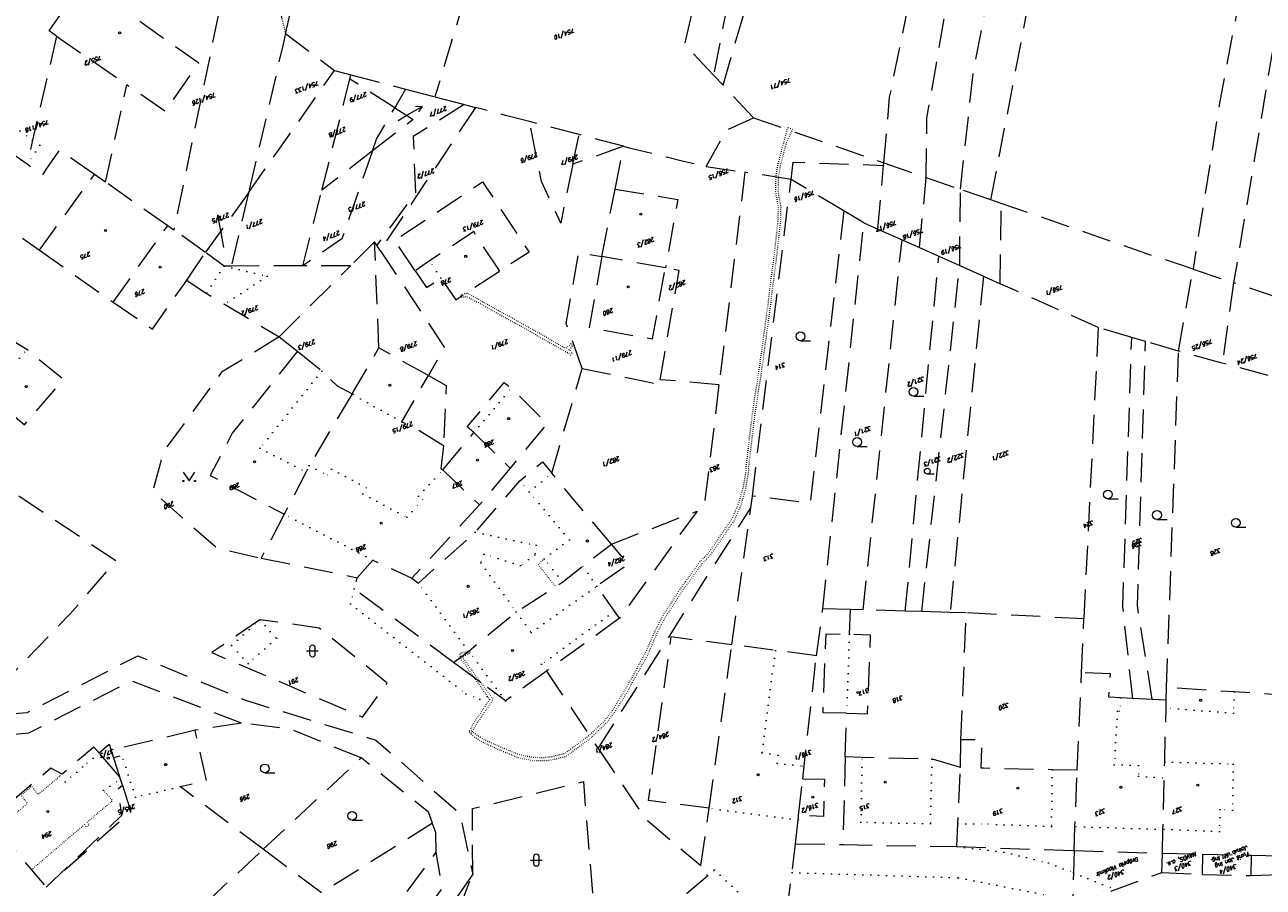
# Model space of a CAD drawing. Header units: metres. Extents: x -626722 to -621116, y -1178216 to -1174550.
# Tile 46 of 86: x -623900 to -623687, y -1176853 to -1176705. Entities that reach past the tile are written whole.
import ezdxf
from ezdxf.enums import TextEntityAlignment as Align

# ---------------------------------------------------------------- set-up
doc = ezdxf.new("R2010")
doc.units = ezdxf.units.M
doc.header["$MEASUREMENT"] = 0
doc.linetypes.add('DASHEDX2', pattern=[1.5, 1, -0.5])
doc.linetypes.add('DOT', pattern=[0.25, 0, -0.25])
for name, color, linetype, lineweight in [('8_kat_KN_Hranice parcel', 200, 'DASHEDX2', 25), ('8_kat_KN_Majitel', 194, 'DASHEDX2', 15), ('8_kat_KN_PČ popisy', 210, 'Continuous', 0), ('8_kat_KN_Slučkové čáry', 200, 'DOT', 25), ('8_kat_KN_Značky budov', 7, 'Continuous', 0), ('8_kat_KN_Značky kultur', 7, 'Continuous', 0), ('8_kat_KN_Čísla parcel', 200, 'Continuous', 25)]:
    doc.layers.add(name, color=color, linetype=linetype, lineweight=lineweight)
doc.layers.add('8_kat_KN_Věcná_břemena', color=206, linetype='DOT')
doc.styles.add('ITALIC', font='ITALIC.shx', dxfattribs={"height": 0.15})
doc.styles.add('Style-ITALICS', font='ITALICS.shx')

# ---------------------------------------------------------------- blocks, each defined once
blk = doc.blocks.new('4.02')
at = {"layer": '8_kat_KN_Značky budov', "color": 7, "linetype": 'Continuous', "lineweight": 13}
blk.add_circle((-0.01, 0), 0.175, dxfattribs=at)
blk = doc.blocks.new('1029_54')
at = {"layer": '8_kat_KN_PČ popisy', "color": 6, "linetype": 'Continuous', "lineweight": 0}
for p, q in [((0, 0), (2.6, 1.5)), ((2.6, 1.5), (1.48, 1.43)), ((2.6, 1.5), (1.98, 0.57))]:
    blk.add_line(p, q, dxfattribs=at)
blk = doc.blocks.new('1029_165')
at = {"layer": '8_kat_KN_PČ popisy', "color": 6, "linetype": 'Continuous', "lineweight": 0}
for p, q in [((-0.57, 2.95), (-0.87, 1.87)), ((0, 0), (-0.57, 2.95)), ((-0.57, 2.95), (0.11, 2.06))]:
    blk.add_line(p, q, dxfattribs=at)
blk = doc.blocks.new('3.16')
at = {"layer": '8_kat_KN_Značky kultur', "color": 7, "linetype": 'Continuous', "lineweight": 13}
for p, q in [((-1, 1), (1, 1)), ((-0.5, 1.5), (-0.5, 0.5)), ((0.5, 0.5), (0.5, 1.5))]:
    blk.add_line(p, q, dxfattribs=at)
for centre, start, end in [((0, 1.5), 0, 180), ((0, 0.5), 180, 359.9879)]:
    blk.add_arc(centre, 0.5, start, end, dxfattribs=at)
blk = doc.blocks.new('3.14')
at = {"layer": '8_kat_KN_Značky kultur', "color": 7, "linetype": 'Continuous', "lineweight": 13, "flags": 128}
blk.add_lwpolyline([(-1, 1.5), (0, 0), (1, 1.5)], dxfattribs=at)
at = {"layer": '8_kat_KN_Značky kultur', "color": 7, "linetype": 'Continuous', "lineweight": 13}
for centre in [(-1, 0), (1, 0)]:
    blk.add_circle(centre, 0.1, dxfattribs=at)
blk = doc.blocks.new('3.04')
at = {"layer": '8_kat_KN_Značky kultur', "color": 7, "linetype": 'Continuous', "lineweight": 13}
blk.add_line((0.01, 0), (1.76, 0), dxfattribs=at)
blk.add_circle((0.01, 0.75), 0.75, dxfattribs=at)
blk = doc.blocks.new('3.04_2')
at = {"layer": '8_kat_KN_Značky kultur', "color": 7, "linetype": 'Continuous', "lineweight": 13}
blk.add_line((0.01, 0), (1.18, 0), dxfattribs=at)
blk.add_circle((0, 0.5), 0.502, dxfattribs=at)

msp = doc.modelspace()

# ---------------------------------------------------------------- linework, layer by layer
at = {"layer": '8_kat_KN_Hranice parcel', "lineweight": 13, "ltscale": 5}
for p, q in [((-623780.08, -1176715.23), (-623752.21, -1176620.03)), ((-623855.15, -1176706.37), (-623841.03, -1176645.93)), ((-623809.31, -1176649.83), (-623829.53, -1176717.23)), ((-623866.66, -1176703), (-623874.34, -1176740.08)), ((-623894.46, -1176706.79), (-623882.41, -1176715.16)), ((-623855.15, -1176706.37), (-623846.76, -1176712.71)), ((-623861.53, -1176733.69), (-623846.76, -1176712.71)), ((-623846.76, -1176712.71), (-623843.93, -1176713.45)), ((-623886.07, -1176731.86), (-623882.41, -1176715.16)), ((-623848.91, -1176733.23), (-623844.11, -1176714.16)), ((-623844.11, -1176714.16), (-623843.93, -1176713.45)), ((-623836.41, -1176719.11), (-623844.11, -1176714.16)), ((-623843.93, -1176713.45), (-623834.56, -1176715.91)), ((-623780.08, -1176715.23), (-623781.72, -1176713.48)), ((-623774.87, -1176720.82), (-623780.08, -1176715.23)), ((-623834.56, -1176715.91), (-623836.41, -1176719.11)), ((-623834.56, -1176715.91), (-623829.53, -1176717.23)), ((-623829.53, -1176717.23), (-623824.51, -1176718.54)), ((-623822.57, -1176719.05), (-623838.91, -1176743.56)), ((-623824.51, -1176718.54), (-623822.57, -1176719.05)), ((-623804.79, -1176723.71), (-623813.29, -1176721.48)), ((-623774.87, -1176720.82), (-623752.47, -1176728.55)), ((-623805.85, -1176728.8), (-623804.79, -1176723.71)), ((-623797.16, -1176725.71), (-623804.79, -1176723.71)), ((-623899.53, -1176728.79), (-623906.04, -1176724.2)), ((-623797.16, -1176725.71), (-623805.85, -1176728.8)), ((-623798.61, -1176733.06), (-623797.16, -1176725.71)), ((-623840.24, -1176726.51), (-623848.91, -1176733.23)), ((-623782.96, -1176729.15), (-623776.32, -1176730.17)), ((-623776.32, -1176730.17), (-623780.77, -1176766.64)), ((-623753.49, -1176739.91), (-623752.51, -1176728.98)), ((-623752.51, -1176728.98), (-623752.47, -1176728.55)), ((-623752.47, -1176728.55), (-623745.2, -1176731.07)), ((-623897.4, -1176743.54), (-623887.96, -1176730.54)), ((-623886.07, -1176731.86), (-623887.96, -1176730.54)), ((-623875.39, -1176739.34), (-623886.07, -1176731.86)), ((-623775.04, -1176785.74), (-623768.41, -1176731.38)), ((-623759.37, -1176736.76), (-623768.41, -1176731.38)), ((-623746.36, -1176743.09), (-623745.2, -1176731.07)), ((-623745.2, -1176731.07), (-623739.33, -1176733.09)), ((-623861.53, -1176733.69), (-623868.89, -1176743.91)), ((-623861.53, -1176733.69), (-623864.46, -1176746.25)), ((-623852.19, -1176746.24), (-623848.91, -1176733.23)), ((-623800.88, -1176744.62), (-623798.61, -1176733.06)), ((-623739.46, -1176746.18), (-623739.33, -1176733.09)), ((-623734.1, -1176734.9), (-623739.33, -1176733.09)), ((-623732.33, -1176735.51), (-623734.1, -1176734.9)), ((-623732.5, -1176749.29), (-623732.33, -1176735.51)), ((-623755.9, -1176738.83), (-623759.37, -1176736.76)), ((-623884.76, -1176752.44), (-623875.39, -1176739.34)), ((-623874.34, -1176740.08), (-623875.39, -1176739.34)), ((-623868.89, -1176743.91), (-623874.34, -1176740.08)), ((-623762.95, -1176805.05), (-623755.9, -1176738.83)), ((-623755.9, -1176738.83), (-623753.49, -1176739.91)), ((-623753.49, -1176739.91), (-623749.36, -1176741.75)), ((-623839.87, -1176742.11), (-623844.02, -1176746.24)), ((-623839.51, -1176742.66), (-623839.87, -1176742.11)), ((-623839.13, -1176760.3), (-623839.87, -1176742.11)), ((-623838.91, -1176743.56), (-623839.51, -1176742.66)), ((-623756.02, -1176805.25), (-623749.36, -1176741.75)), ((-623749.36, -1176741.75), (-623746.36, -1176743.09)), ((-623897.4, -1176743.54), (-623884.76, -1176752.44)), ((-623872.11, -1176748.67), (-623868.89, -1176743.91)), ((-623789.97, -1176746.58), (-623800.88, -1176744.62)), ((-623748.8, -1176805.46), (-623743.04, -1176744.58)), ((-623746.36, -1176743.09), (-623743.04, -1176744.58)), ((-623743.04, -1176744.58), (-623739.46, -1176746.18)), ((-623852.19, -1176746.24), (-623864.46, -1176746.25)), ((-623856.23, -1176758.4), (-623844.02, -1176746.24)), ((-623844.02, -1176746.24), (-623852.19, -1176746.24)), ((-623745.96, -1176805.54), (-623739.46, -1176746.18)), ((-623739.46, -1176746.18), (-623735.39, -1176748)), ((-623701.9, -1176760.87), (-623699.41, -1176746.79)), ((-623699.41, -1176746.79), (-623692.44, -1176749.11)), ((-623735.39, -1176748), (-623741.1, -1176805.68)), ((-623735.39, -1176748), (-623732.5, -1176749.29)), ((-623715.68, -1176756.8), (-623732.5, -1176749.29)), ((-623692.44, -1176749.11), (-623694.41, -1176762.91)), ((-623715.68, -1176756.8), (-623718.16, -1176806.81)), ((-623709.94, -1176758.5), (-623715.68, -1176756.8)), ((-623856.23, -1176758.4), (-623853.12, -1176760.87)), ((-623707.55, -1176759.2), (-623709.94, -1176758.5)), ((-623701.9, -1176760.87), (-623707.55, -1176759.2)), ((-623843.75, -1176768.2), (-623839.13, -1176760.3)), ((-623830.64, -1176765.05), (-623839.13, -1176760.3)), ((-623703.95, -1176818.6), (-623701.9, -1176760.87)), ((-623694.41, -1176762.91), (-623701.9, -1176760.87)), ((-623809.46, -1176781.8), (-623804.26, -1176763.82)), ((-623686.49, -1176765.06), (-623694.41, -1176762.91)), ((-623828.17, -1176781.25), (-623822.83, -1176774.84)), ((-623822.83, -1176774.84), (-623816.62, -1176780.95)), ((-623828.17, -1176781.25), (-623821.87, -1176787.25)), ((-623816.62, -1176780.95), (-623821.87, -1176787.25)), ((-623799.24, -1176793.98), (-623809.46, -1176781.8)), ((-623775.32, -1176787.72), (-623775.04, -1176785.74)), ((-623855.38, -1176788.84), (-623859.34, -1176796.38)), ((-623801.5, -1176829.06), (-623775.32, -1176787.72)), ((-623799.24, -1176793.98), (-623784.53, -1176788.3)), ((-623784.53, -1176788.3), (-623797.85, -1176806.7)), ((-623778.54, -1176811.22), (-623775.32, -1176787.72)), ((-623859.34, -1176796.38), (-623842.86, -1176799.73)), ((-623797.85, -1176806.7), (-623810.39, -1176815.76)), ((-623764.05, -1176813.14), (-623762.95, -1176805.05)), ((-623758.18, -1176805.19), (-623762.95, -1176805.05)), ((-623758.35, -1176809.44), (-623758.18, -1176805.19)), ((-623756.02, -1176805.25), (-623758.18, -1176805.19)), ((-623748.8, -1176805.46), (-623756.02, -1176805.25)), ((-623745.96, -1176805.54), (-623748.8, -1176805.46)), ((-623741.1, -1176805.68), (-623745.96, -1176805.54)), ((-623738.32, -1176805.76), (-623741.1, -1176805.68)), ((-623739.25, -1176827.53), (-623738.32, -1176805.76)), ((-623718.16, -1176806.81), (-623738.32, -1176805.76)), ((-623718.55, -1176816.02), (-623718.16, -1176806.81)), ((-623782.46, -1176839.31), (-623778.54, -1176811.22)), ((-623810.39, -1176815.76), (-623801.5, -1176829.06)), ((-623719.27, -1176832.79), (-623718.55, -1176816.02)), ((-623704.01, -1176820.77), (-623703.95, -1176818.6)), ((-623706.41, -1176820.64), (-623709.76, -1176820.46)), ((-623704.01, -1176820.77), (-623706.41, -1176820.64)), ((-623759.1, -1176830.49), (-623758.89, -1176822.96)), ((-623862.72, -1176824.67), (-623870.68, -1176825.92)), ((-623739.32, -1176832.31), (-623739.25, -1176827.53)), ((-623883.63, -1176833.86), (-623887.17, -1176829.8)), ((-623884.66, -1176830.64), (-623883.63, -1176833.86)), ((-623858.99, -1176846.33), (-623842.16, -1176830.67)), ((-623759.1, -1176830.49), (-623759.5, -1176845.53)), ((-623767.11, -1176840.54), (-623766.4, -1176834.24)), ((-623783.87, -1176849.11), (-623782.46, -1176839.31)), ((-623767.61, -1176845.39), (-623759.5, -1176845.53)), ((-623759.5, -1176845.53), (-623739.95, -1176845.88)), ((-623739.95, -1176845.88), (-623719.84, -1176846.57)), ((-623719.84, -1176846.57), (-623704.65, -1176847.02)), ((-623704.75, -1176850.32), (-623704.65, -1176847.02)), ((-623704.65, -1176847.02), (-623697.72, -1176847.17)), ((-623697.79, -1176850.68), (-623697.72, -1176847.17)), ((-623697.72, -1176847.17), (-623689.38, -1176847.34)), ((-623689.45, -1176850.86), (-623689.38, -1176847.34)), ((-623689.38, -1176847.34), (-623682.85, -1176847.48)), ((-623825.32, -1176856.46), (-623823.04, -1176850.59)), ((-623704.75, -1176850.32), (-623697.79, -1176850.68)), ((-623697.79, -1176850.68), (-623689.45, -1176850.86)), ((-623689.45, -1176850.86), (-623674.28, -1176850.29))]:
    msp.add_line(p, q, dxfattribs=at)
at = {"layer": '8_kat_KN_Hranice parcel', "lineweight": 13, "ltscale": 5, "flags": 128}
for points in [[(-623669.92, -1176604.21), (-623688.3, -1176683.83), (-623694.76, -1176717.65), (-623699.41, -1176746.79)], [(-623663.17, -1176606.1), (-623681.9, -1176686.13), (-623692.44, -1176749.11)], [(-623759.9, -1176612.76), (-623771.59, -1176662.29), (-623781.72, -1176713.48)], [(-623781.72, -1176713.48), (-623786.65, -1176708.2), (-623765.42, -1176616.79)], [(-623739.33, -1176733.09), (-623737.15, -1176713.25), (-623732.08, -1176686.94), (-623726.95, -1176660.86), (-623719.53, -1176629.59)], [(-623734.1, -1176734.9), (-623725.15, -1176688.23), (-623716.38, -1176650.7)], [(-623752.47, -1176728.55), (-623751.49, -1176717.3), (-623746.12, -1176691.21), (-623742.64, -1176672.13), (-623741.97, -1176669.36)], [(-623745.2, -1176731.07), (-623745.07, -1176720.84), (-623739.45, -1176688.54), (-623735.63, -1176671.22)], [(-623863.23, -1176687.09), (-623859.88, -1176687.7), (-623855.15, -1176706.37)], [(-623894.46, -1176706.79), (-623895.74, -1176705.9), (-623893.17, -1176702.25)], [(-623880.15, -1176704.23), (-623870.07, -1176711.41), (-623875.87, -1176719.7), (-623882.41, -1176715.16)], [(-623894.46, -1176706.79), (-623898.57, -1176724.64), (-623899.53, -1176728.79)], [(-623855.15, -1176706.37), (-623855.62, -1176708.39), (-623861.53, -1176733.69)], [(-624009.34, -1176715.17), (-624006.01, -1176719.9), (-623986.95, -1176736.09), (-623973.48, -1176752.92), (-623969.89, -1176756.42), (-623964.11, -1176768.63), (-623956.43, -1176784.88), (-623950.24, -1176798.73), (-623941.08, -1176803.46), (-623925.79, -1176815.55), (-623909.12, -1176823.59), (-623899.49, -1176822.86), (-623880.52, -1176813.13), (-623862.21, -1176820.7), (-623839.67, -1176827.59), (-623825.24, -1176840.17), (-623823.04, -1176850.59)], [(-623836.41, -1176719.11), (-623833.28, -1176721.12), (-623840.24, -1176726.51)], [(-623840.24, -1176726.51), (-623839.54, -1176724.5), (-623836.41, -1176719.11)], [(-623824.51, -1176718.54), (-623833.24, -1176724.02), (-623832.87, -1176733.73), (-623839.51, -1176742.66)], [(-623813.29, -1176721.48), (-623817.4, -1176720.41), (-623822.57, -1176719.05)], [(-623805.85, -1176728.8), (-623807.94, -1176738.89), (-623811.23, -1176731.73), (-623813.29, -1176721.48)], [(-623782.96, -1176729.15), (-623779.54, -1176722.97), (-623774.87, -1176720.82)], [(-623797.16, -1176725.71), (-623796.2, -1176725.96), (-623789.75, -1176727.54), (-623786.88, -1176728.24), (-623782.96, -1176729.15)], [(-623887.96, -1176730.54), (-623893.97, -1176726.33), (-623896.16, -1176729.53), (-623896.91, -1176730.63), (-623899.53, -1176728.79)], [(-623840.24, -1176726.51), (-623845.48, -1176741.56), (-623852.19, -1176746.24)], [(-623768.41, -1176731.38), (-623774.34, -1176730.47), (-623776.32, -1176730.17)], [(-623768.41, -1176731.38), (-623768.05, -1176728.41), (-623752.51, -1176728.98)], [(-623832.93, -1176747.05), (-623836.4, -1176741.84), (-623821.35, -1176731.81), (-623813.37, -1176743.86), (-623818.41, -1176747.12)], [(-623798.61, -1176733.06), (-623787.82, -1176734.81), (-623789.97, -1176746.58)], [(-623922.07, -1176736.49), (-623916.55, -1176743.17), (-623914.97, -1176745.09), (-623906.08, -1176737.39), (-623897.4, -1176743.54)], [(-623699.41, -1176746.79), (-623701.59, -1176746.06), (-623706.41, -1176744.46), (-623732.33, -1176735.51)], [(-623759.37, -1176736.76), (-623765.12, -1176786.95), (-623775.04, -1176785.74)], [(-623903.28, -1176770.63), (-623899.97, -1176773.48), (-623893.26, -1176765.7), (-623899.55, -1176760.59), (-623923.66, -1176745.92), (-623934.34, -1176739.6), (-623937.7, -1176744.44), (-623938.92, -1176746.09), (-623939.81, -1176745.15), (-623943.47, -1176741.28), (-623957.09, -1176754.07), (-623958.9, -1176755.81), (-623955.43, -1176759.41), (-623953.63, -1176757.68), (-623944.75, -1176766.92)], [(-623818.41, -1176747.12), (-623822.87, -1176740.35), (-623830.43, -1176745.39), (-623832.93, -1176747.05)], [(-623864.46, -1176746.25), (-623865.72, -1176746.25), (-623868.89, -1176743.91)], [(-623838.91, -1176743.56), (-623835.48, -1176748.74), (-623827.91, -1176760.18), (-623830.64, -1176765.05)], [(-623804.26, -1176763.82), (-623807, -1176756.12), (-623804.83, -1176743.91), (-623800.88, -1176744.62)], [(-623800.88, -1176744.62), (-623803.07, -1176756.82), (-623792.19, -1176758.75), (-623789.97, -1176746.58)], [(-623832.93, -1176747.05), (-623830.98, -1176749.96), (-623828.49, -1176748.29), (-623825.96, -1176752.06), (-623818.41, -1176747.12)], [(-623790.88, -1176765.79), (-623789.73, -1176759.19), (-623787.61, -1176747), (-623789.97, -1176746.58)], [(-623884.76, -1176752.44), (-623877.98, -1176757.06), (-623872.47, -1176749.18), (-623872.11, -1176748.67)], [(-623872.11, -1176748.67), (-623871.62, -1176749), (-623868.8, -1176750.92), (-623865.62, -1176752.82), (-623856.23, -1176758.4)], [(-623684.95, -1176751.65), (-623689.78, -1176749.99), (-623692.44, -1176749.11)], [(-623856.23, -1176758.4), (-623866.14, -1176764.49), (-623876.05, -1176777.99), (-623877.98, -1176784.9), (-623866.92, -1176794.66), (-623859.34, -1176796.38)], [(-623709.76, -1176820.46), (-623711.46, -1176804.74), (-623709.94, -1176758.5)], [(-623706.41, -1176820.64), (-623708.95, -1176804.51), (-623707.55, -1176759.2)], [(-623853.12, -1176760.87), (-623864.31, -1176774.95), (-623868.07, -1176782.18), (-623855.38, -1176788.84)], [(-623853.12, -1176760.87), (-623848.94, -1176764.27), (-623846.32, -1176766.83), (-623843.75, -1176768.2)], [(-623804.26, -1176763.82), (-623792.99, -1176766.14), (-623791.01, -1176766.54), (-623790.88, -1176765.79)], [(-623828.06, -1176777.13), (-623832.51, -1176774.32), (-623835.22, -1176772.97), (-623830.64, -1176765.05)], [(-623830.64, -1176765.05), (-623827.59, -1176766.76), (-623828.06, -1176777.13)], [(-623822.83, -1176774.84), (-623823.99, -1176773.87), (-623817.62, -1176766.22), (-623816.46, -1176767.19), (-623810.24, -1176773.29), (-623816.62, -1176780.95)], [(-623780.77, -1176766.64), (-623789.95, -1176765.83), (-623790.88, -1176765.79)], [(-623944.75, -1176766.92), (-623945.87, -1176767.99), (-623946.85, -1176789.46), (-623908.65, -1176818.74), (-623903.97, -1176818.24), (-623892.1, -1176805.94), (-623884.26, -1176796.89), (-623906.03, -1176782.34), (-623910.1, -1176780.41)], [(-623843.75, -1176768.2), (-623851.08, -1176780.5), (-623851.63, -1176781.57), (-623855.38, -1176788.84)], [(-623780.77, -1176766.64), (-623781.01, -1176768.58), (-623783.19, -1176786.45), (-623784.53, -1176788.3)], [(-623828.06, -1176777.13), (-623828.48, -1176780.99), (-623828.17, -1176781.25)], [(-623833.49, -1176799.81), (-623832.36, -1176800.67), (-623822.59, -1176791.91), (-623814.94, -1176783.11), (-623811.08, -1176779.87), (-623809.46, -1176781.8)], [(-623821.87, -1176787.25), (-623826.06, -1176791.77), (-623833.49, -1176799.81)], [(-623826.32, -1176814.27), (-623823.73, -1176812.32), (-623815.57, -1176805.6), (-623808.83, -1176801.29), (-623807.59, -1176800.44), (-623804.13, -1176797.76), (-623799.24, -1176793.98)], [(-623797.85, -1176806.7), (-623798.71, -1176805.47), (-623801.74, -1176801.17), (-623796.36, -1176797.36), (-623799.24, -1176793.98)], [(-623842.86, -1176799.73), (-623840.2, -1176796.71), (-623833.49, -1176799.81)], [(-623953.9, -1176800.37), (-623943.56, -1176806.6), (-623928.27, -1176818.69), (-623910.17, -1176827.2), (-623899.22, -1176826.38), (-623881.61, -1176817.4), (-623862.72, -1176824.67)], [(-623826.32, -1176814.27), (-623843.36, -1176801.67), (-623842.86, -1176799.73)], [(-623859.59, -1176806.95), (-623867.82, -1176812.59), (-623841.95, -1176823.65), (-623837.7, -1176817.82), (-623849.39, -1176808.38), (-623859.59, -1176806.95)], [(-623782.46, -1176839.31), (-623792.87, -1176837.97), (-623788.95, -1176809.84), (-623778.54, -1176811.22)], [(-623758.89, -1176822.96), (-623762.91, -1176822.92), (-623762.38, -1176809.38), (-623758.35, -1176809.44)], [(-623758.89, -1176822.96), (-623755.29, -1176823.1), (-623754.75, -1176809.58), (-623758.35, -1176809.44)], [(-623764.05, -1176813.14), (-623764.35, -1176813.1), (-623771.09, -1176812.21), (-623778.54, -1176811.22)], [(-623766.4, -1176834.24), (-623766.16, -1176832.09), (-623764.68, -1176818.74), (-623764.05, -1176813.14)], [(-623810.39, -1176815.76), (-623817.41, -1176820.86), (-623819.18, -1176819.55), (-623826.32, -1176814.27)], [(-623709.76, -1176820.46), (-623711.85, -1176820.35), (-623713.89, -1176820.24), (-623713.56, -1176816.25), (-623718.55, -1176816.02)], [(-623682.17, -1176820.04), (-623682.47, -1176820.02), (-623692.31, -1176819.33), (-623703.95, -1176818.6)], [(-623704.65, -1176847.02), (-623704.57, -1176842.91), (-623704.35, -1176834.1), (-623704.28, -1176831.34), (-623704.04, -1176822.1), (-623704.01, -1176820.77)], [(-623870.68, -1176825.92), (-623883.66, -1176829.01), (-623883.25, -1176830.24), (-623884.66, -1176830.64)], [(-623858.99, -1176846.33), (-623873.26, -1176835.59), (-623868.7, -1176834.52), (-623870.68, -1176825.92)], [(-623842.16, -1176830.67), (-623854.23, -1176825.77), (-623862.72, -1176824.67)], [(-623719.27, -1176832.79), (-623723.54, -1176832.69), (-623735.35, -1176832.44), (-623735.77, -1176832.42), (-623735.63, -1176827.61), (-623739.25, -1176827.53)], [(-623887.17, -1176829.8), (-623888.04, -1176828.81), (-623893.5, -1176833.43), (-623895.46, -1176832.42), (-623905.64, -1176841.18), (-623904.71, -1176842.92)], [(-623887.17, -1176829.8), (-623885.41, -1176828.29), (-623884.66, -1176830.64)], [(-623801.5, -1176829.06), (-623793.48, -1176841.05), (-623783.87, -1176849.11)], [(-623829.95, -1176841.86), (-623830.63, -1176839.98), (-623842.16, -1176830.67)], [(-623739.32, -1176832.31), (-623744.23, -1176830.87), (-623756.21, -1176830.57), (-623759.1, -1176830.49)], [(-623739.95, -1176845.88), (-623739.77, -1176841.98), (-623739.32, -1176832.31)], [(-623883.15, -1176835.35), (-623883.49, -1176834.31), (-623883.63, -1176833.86)], [(-623766.4, -1176834.24), (-623762.69, -1176834.32), (-623762.81, -1176840.69), (-623767.11, -1176840.54)], [(-623719.84, -1176846.57), (-623719.69, -1176842.46), (-623719.27, -1176832.79)], [(-623883.15, -1176835.35), (-623881.7, -1176839.9), (-623896.27, -1176852.83)], [(-623896.27, -1176852.83), (-623883.25, -1176840.51), (-623883.9, -1176835.99), (-623883.15, -1176835.35)], [(-623823.04, -1176850.59), (-623823.08, -1176839.36), (-623804.05, -1176834.73), (-623801.95, -1176860.59), (-623802.84, -1176861.36)], [(-623767.61, -1176845.39), (-623767.19, -1176841.28), (-623767.11, -1176840.54)], [(-623904.71, -1176842.92), (-623900.09, -1176848.32), (-623898.78, -1176849.85), (-623896.27, -1176852.83)], [(-623829.95, -1176841.86), (-623849, -1176853.84), (-623858.99, -1176846.33)], [(-623829.3, -1176846.85), (-623829.37, -1176843.46), (-623829.95, -1176841.86)], [(-623868.83, -1176855.56), (-623865.68, -1176852.56), (-623858.99, -1176846.33)], [(-623851.72, -1176877.96), (-623849.3, -1176873.72), (-623829.3, -1176846.85)], [(-623851.66, -1176896.37), (-623848.34, -1176880.38), (-623828.23, -1176853.02), (-623829.3, -1176846.85)], [(-623769.1, -1176857.2), (-623768.23, -1176850.34), (-623767.61, -1176845.39)], [(-623719.84, -1176846.57), (-623719.95, -1176850.37), (-623720.08, -1176854.76), (-623717.08, -1176854.85), (-623712.71, -1176853.24), (-623704.75, -1176850.32)], [(-623772.12, -1176862.39), (-623777.98, -1176857.48), (-623790.82, -1176868.19), (-623796, -1176862), (-623782.73, -1176850.88), (-623783.87, -1176849.11)], [(-623823.04, -1176850.59), (-623826.29, -1176855.31), (-623846.12, -1176881.45), (-623850.25, -1176896.84)]]:
    msp.add_lwpolyline(points, dxfattribs=at)
at = {"layer": '8_kat_KN_PČ popisy', "lineweight": 0}
for p, q in [((-623835.85, -1176721.28), (-623834.32, -1176720.38)), ((-623865.74, -1176743.05), (-623866.21, -1176740.5))]:
    msp.add_line(p, q, dxfattribs=at)
at = {"layer": '8_kat_KN_Slučkové čáry', "lineweight": 0, "ltscale": 5}
for p, q in [((-623905.13, -1176719.91), (-623898.57, -1176724.64)), ((-623897.32, -1176725.54), (-623899.53, -1176728.79)), ((-623898.57, -1176724.64), (-623897.32, -1176725.54)), ((-623865.72, -1176746.25), (-623868.8, -1176750.92)), ((-623865.72, -1176746.25), (-623858.32, -1176748.01)), ((-623828.49, -1176748.29), (-623830.43, -1176745.39)), ((-623858.32, -1176748.01), (-623865.62, -1176752.82)), ((-623906.01, -1176768.29), (-623899.55, -1176760.59)), ((-623848.94, -1176764.27), (-623859.55, -1176777.52)), ((-623835.22, -1176772.97), (-623843.75, -1176768.2)), ((-623822.83, -1176774.84), (-623816.46, -1176767.19)), ((-623859.55, -1176777.52), (-623851.63, -1176781.57)), ((-623851.08, -1176780.5), (-623847.94, -1176782.16)), ((-623847.94, -1176782.16), (-623847.27, -1176781.1)), ((-623847.27, -1176781.1), (-623841.3, -1176784.28)), ((-623832.32, -1176785.73), (-623828.17, -1176781.25)), ((-623813.33, -1176785.02), (-623814.94, -1176783.11)), ((-623813.33, -1176785.02), (-623809.46, -1176781.8)), ((-623841.3, -1176784.28), (-623841.87, -1176785.37)), ((-623841.87, -1176785.37), (-623834.35, -1176789.34)), ((-623806.45, -1176793.21), (-623813.33, -1176785.02)), ((-623834.35, -1176789.34), (-623831.6, -1176786.4)), ((-623831.6, -1176786.4), (-623832.32, -1176785.73)), ((-623840.2, -1176796.71), (-623855.38, -1176788.84)), ((-623822.59, -1176791.91), (-623812.17, -1176794.18)), ((-623810.78, -1176796.48), (-623806.45, -1176793.21)), ((-623821.09, -1176795.67), (-623821.66, -1176797.16)), ((-623814.82, -1176797.64), (-623821.09, -1176795.67)), ((-623812.35, -1176795.83), (-623814.82, -1176797.64)), ((-623812.17, -1176794.18), (-623812.35, -1176795.83)), ((-623821.66, -1176797.16), (-623815.57, -1176805.6)), ((-623807.59, -1176800.44), (-623810.78, -1176796.48)), ((-623801.74, -1176801.17), (-623804.13, -1176797.76)), ((-623843.36, -1176801.67), (-623844.04, -1176804.2)), ((-623823.73, -1176812.32), (-623832.36, -1176800.67)), ((-623813.01, -1176809.16), (-623801.74, -1176801.17)), ((-623844.04, -1176804.2), (-623824.2, -1176819.65)), ((-623815.57, -1176805.6), (-623813.01, -1176809.16)), ((-623798.71, -1176805.47), (-623811.24, -1176814.58)), ((-623864.43, -1176811.34), (-623859.59, -1176806.95)), ((-623859.59, -1176806.95), (-623856.72, -1176810.11)), ((-623856.72, -1176810.11), (-623861.58, -1176814.48)), ((-623758.35, -1176809.44), (-623758.73, -1176818.95)), ((-623861.58, -1176814.48), (-623864.43, -1176811.34)), ((-623817.41, -1176820.86), (-623823.73, -1176812.32)), ((-623771.09, -1176812.21), (-623773.39, -1176829.79)), ((-623811.24, -1176814.58), (-623810.39, -1176815.76)), ((-623821.8, -1176820.6), (-623819.18, -1176819.55)), ((-623758.73, -1176818.95), (-623758.89, -1176822.96)), ((-623692.31, -1176819.33), (-623692.49, -1176822.96)), ((-623824.2, -1176819.65), (-623821.8, -1176820.6)), ((-623711.85, -1176820.35), (-623711.97, -1176822.67)), ((-623712.37, -1176822.64), (-623712.92, -1176831.82)), ((-623711.97, -1176822.67), (-623712.37, -1176822.64)), ((-623692.49, -1176822.96), (-623704.04, -1176822.1)), ((-623887.17, -1176829.8), (-623889.98, -1176832.21)), ((-623773.39, -1176829.79), (-623770.63, -1176830.19)), ((-623770.63, -1176830.19), (-623770.79, -1176831.55)), ((-623889.98, -1176832.21), (-623892.96, -1176834.79)), ((-623880.9, -1176837.39), (-623883.25, -1176830.24)), ((-623770.79, -1176831.55), (-623766.46, -1176832.06)), ((-623766.46, -1176832.06), (-623766.16, -1176832.09)), ((-623756.41, -1176841.7), (-623756.21, -1176830.57)), ((-623744.23, -1176830.87), (-623744.49, -1176841.94)), ((-623712.92, -1176831.82), (-623708.75, -1176831.99)), ((-623708.75, -1176831.99), (-623708.75, -1176833.79)), ((-623704.28, -1176831.34), (-623692.5, -1176831.72)), ((-623692.5, -1176831.72), (-623692.64, -1176839.6)), ((-623893.87, -1176833.74), (-623893.5, -1176833.43)), ((-623892.96, -1176834.79), (-623893.87, -1176833.74)), ((-623886.42, -1176836.22), (-623883.49, -1176834.31)), ((-623723.54, -1176832.69), (-623723.71, -1176842.42)), ((-623708.75, -1176833.79), (-623704.35, -1176834.1)), ((-623873.26, -1176835.59), (-623880.9, -1176837.39)), ((-623767.19, -1176841.28), (-623782.46, -1176839.31)), ((-623694.77, -1176839.51), (-623694.88, -1176843.27)), ((-623692.64, -1176839.6), (-623694.77, -1176839.51)), ((-623744.49, -1176841.94), (-623756.41, -1176841.7)), ((-623739.77, -1176841.98), (-623735.65, -1176841.97)), ((-623723.71, -1176842.42), (-623735.65, -1176841.97)), ((-623704.57, -1176842.91), (-623719.69, -1176842.46)), ((-623694.88, -1176843.27), (-623704.57, -1176842.91)), ((-623739.95, -1176845.88), (-623731.9, -1176846.81)), ((-623731.9, -1176846.81), (-623724.23, -1176848.68)), ((-623724.23, -1176848.68), (-623719.95, -1176850.37)), ((-623782.73, -1176850.88), (-623781.53, -1176849.88)), ((-623781.53, -1176849.88), (-623775.57, -1176855.47)), ((-623768.23, -1176850.34), (-623739.69, -1176851.21)), ((-623739.69, -1176851.21), (-623724.32, -1176854.26)), ((-623719.95, -1176850.37), (-623712.71, -1176853.24))]:
    msp.add_line(p, q, dxfattribs=at)
at = {"layer": '8_kat_KN_Slučkové čáry', "lineweight": 0, "flags": 128}
for points in [[(-623810.78, -1176796.48), (-623811.81, -1176797.49), (-623808.83, -1176801.29)], [(-623904.71, -1176842.92), (-623899.43, -1176838.45), (-623900.54, -1176837.11), (-623898.77, -1176835.51), (-623897.61, -1176836.91), (-623893.87, -1176833.74)], [(-623887.94, -1176840.62), (-623884.85, -1176837.99), (-623886.42, -1176836.22)], [(-623898.78, -1176849.85), (-623889.69, -1176842.11), (-623889.32, -1176842.55), (-623888.83, -1176842.13), (-623889.2, -1176841.69), (-623887.94, -1176840.62)]]:
    msp.add_lwpolyline(points, dxfattribs=at)
at = {"layer": '8_kat_KN_Věcná_břemena', "lineweight": 0, "flags": 128}
for points in [[(-623856.13, -1176702.51), (-623855.15, -1176706.37), (-623854.24, -1176702.49), (-623856.13, -1176702.51)], [(-623768.99, -1176722.52), (-623769.1, -1176722.81), (-623769.59, -1176724.75), (-623770.69, -1176728.75), (-623771.04, -1176730.98), (-623770.52, -1176731.06), (-623770.19, -1176728.85), (-623769.11, -1176724.89), (-623768.24, -1176723.11), (-623768.14, -1176722.84), (-623768.99, -1176722.52)], [(-623771.04, -1176730.98), (-623771.1, -1176733.54), (-623770.62, -1176736.09), (-623770.67, -1176738.43), (-623771.42, -1176745.18), (-623772.19, -1176750.96), (-623772.33, -1176752.48), (-623773.98, -1176764.43), (-623775.09, -1176771.66), (-623776.15, -1176780.65), (-623776.18, -1176781.51), (-623776.67, -1176784.38), (-623777.47, -1176787.11), (-623778.56, -1176789.63), (-623782.64, -1176795.59), (-623784.03, -1176796.96), (-623787.4, -1176801.61), (-623790.46, -1176806.34), (-623791.92, -1176809.18), (-623793.32, -1176812.49), (-623796.88, -1176818.96), (-623799.13, -1176822.58), (-623800.35, -1176824.2), (-623803.02, -1176826.79), (-623807.25, -1176829.93), (-623809.57, -1176830.51), (-623810.81, -1176830.63), (-623812.77, -1176830.6), (-623815.16, -1176830.08), (-623818.5, -1176828.7), (-623821.2, -1176827.46), (-623822.81, -1176826.41), (-623823.23, -1176825.86), (-623823.66, -1176826.19), (-623823.15, -1176826.79), (-623821.44, -1176827.9), (-623818.7, -1176829.16), (-623815.31, -1176830.56), (-623812.83, -1176831.1), (-623810.79, -1176831.13), (-623809.49, -1176831.01), (-623807.03, -1176830.39), (-623802.74, -1176827.21), (-623799.97, -1176824.53), (-623798.71, -1176822.86), (-623796.44, -1176819.22), (-623792.87, -1176812.71), (-623791.46, -1176809.4), (-623790.02, -1176806.6), (-623786.98, -1176801.89), (-623783.65, -1176797.28), (-623782.25, -1176795.91), (-623778.12, -1176789.88), (-623776.99, -1176787.29), (-623776.19, -1176784.5), (-623775.68, -1176781.57), (-623775.65, -1176780.69), (-623774.59, -1176771.72), (-623773.48, -1176764.51), (-623771.83, -1176752.54), (-623771.69, -1176751.02), (-623770.92, -1176745.24), (-623770.17, -1176738.47), (-623770.12, -1176736.05), (-623770.6, -1176733.5), (-623770.52, -1176731.06), (-623771.04, -1176730.98)], [(-623825.31, -1176751.64), (-623824.09, -1176751.44), (-623818.49, -1176754.55), (-623814.11, -1176756.94), (-623807.38, -1176760.81), (-623806.75, -1176761.07), (-623806.25, -1176761.54), (-623805.91, -1176761.18), (-623806.52, -1176760.6), (-623805.84, -1176759.99), (-623806.17, -1176759.62), (-623806.91, -1176760.28), (-623807.22, -1176760.33), (-623813.87, -1176756.5), (-623818.25, -1176754.11), (-623824.01, -1176750.9), (-623824.3, -1176750.97), (-623824.75, -1176751.27), (-623825.09, -1176751.49), (-623825.31, -1176751.64)], [(-623825.09, -1176751.49), (-623824.75, -1176751.27), (-623824.87, -1176751.09), (-623825.21, -1176751.31), (-623825.09, -1176751.49)], [(-623825.2, -1176813.43), (-623823.73, -1176812.32), (-623825.28, -1176812.77), (-623825.2, -1176813.43)], [(-623822.77, -1176816.9), (-623821.65, -1176817.72), (-623824.68, -1176813.57), (-623824.73, -1176813.2), (-623823.49, -1176812.64), (-623823.4, -1176812.56), (-623823.64, -1176812.24), (-623823.73, -1176812.32), (-623825.2, -1176813.43), (-623822.77, -1176816.9)], [(-623820.14, -1176820.65), (-623823.01, -1176824.87), (-623823.66, -1176826.19), (-623823.22, -1176826.41), (-623822.57, -1176825.13), (-623819.52, -1176820.63), (-623821.65, -1176817.72), (-623822.77, -1176816.9), (-623820.14, -1176820.65)]]:
    msp.add_lwpolyline(points, close=True, dxfattribs=at)

# ---------------------------------------------------------------- block references
at = {"layer": '8_kat_KN_PČ popisy', "lineweight": 0}
for name, p in [('1029_54', (-623834.32, -1176720.38)), ('1029_165', (-623866.21, -1176740.5))]:
    msp.add_blockref(name, p, dxfattribs=at)
at = {"layer": '8_kat_KN_Značky budov', "lineweight": 13}
for p in [(-623883.62, -1176706.24), (-623794.16, -1176737.36), (-623886.04, -1176740.15), (-623824.23, -1176744.59), (-623876.67, -1176746.45), (-623796.33, -1176749.81), (-623899.68, -1176766.95), (-623837.26, -1176766.72), (-623816.86, -1176772.44), (-623860.47, -1176779.83), (-623822.2, -1176779.56), (-623838.72, -1176790.36), (-623803.35, -1176793.44), (-623823.81, -1176801.22), (-623816.18, -1176812.24), (-623756.9, -1176819.44), (-623698.1, -1176820.77), (-623885.57, -1176830.68), (-623875.72, -1176831.81), (-623774.05, -1176833.54), (-623752.23, -1176834.83), (-623729.46, -1176835.85), (-623711.79, -1176835.7), (-623698.57, -1176835.34), (-623764.67, -1176837.38), (-623895.94, -1176839.85)]:
    msp.add_blockref('4.02', p, dxfattribs=at)
at = {"layer": '8_kat_KN_Značky kultur', "lineweight": 13}
for name, p in [('3.04', (-623766.8, -1176759.07)), ('3.04', (-623747.4, -1176768.59)), ('3.04', (-623757.08, -1176777.2)), ('3.04_2', (-623745.02, -1176781.94)), ('3.14', (-623871.71, -1176783.13)), ('3.04', (-623714.03, -1176786.2)), ('3.04', (-623705.61, -1176789.73)), ('3.04', (-623692.09, -1176791.08)), ('3.16', (-623850.55, -1176813.31)), ('3.04', (-623858.73, -1176833.21)), ('3.04', (-623843.74, -1176841.36)), ('3.16', (-623812.11, -1176849.2))]:
    msp.add_blockref(name, p, dxfattribs=at)

# ---------------------------------------------------------------- texts
at = {"layer": '8_kat_KN_Majitel', "linetype": 'Continuous', "style": 'ITALIC'}
for s, p in [('NAVOS, a.s.', (-623698.909, -1176846.743)), ('Jakub Jiří Ing.', (-623690.156, -1176845.704)), ('Furiš Jan Ing', (-623689.875, -1176846.746)), ('Drápela Vladimír', (-623708.864, -1176847.62))]:
    msp.add_text(s, height=0.7, rotation=201, dxfattribs=at).set_placement(p)
at = {"layer": '8_kat_KN_Čísla parcel', "lineweight": 0, "style": 'Style-ITALICS'}
for s, p in [('754/10', (-623805.68, -1176705.41)), ('755/2', (-623886.85, -1176710.08)), ('754/71', (-623768.57, -1176713.94)), ('754/126', (-623867.25, -1176716.47)), ('277/9', (-623841.325, -1176716.387)), ('754/118', (-623895.88, -1176721.12)), ('277/8', (-623844.89, -1176722.38)), ('279/6', (-623812, -1176726.78)), ('279/7', (-623805.04, -1176727.12)), ('277/2', (-623829.697, -1176729.492)), ('756/15', (-623779.16, -1176729.47)), ('756/16', (-623764.48, -1176733.21)), ('277/3', (-623841.54, -1176735.18)), ('277/1', (-623859.17, -1176738.17)), ('756/17', (-623750.41, -1176738.371)), ('277/4', (-623845.928, -1176740.159)), ('756/18', (-623745.79, -1176739.7)), ('756/19', (-623739.25, -1176742.36)), ('275', (-623888.74, -1176743.79)), ('278', (-623826.84, -1176748.22)), ('282/2', (-623786.57, -1176748.64)), ('276', (-623879.39, -1176750.2)), ('756/1', (-623721.87, -1176749.47)), ('279/2', (-623859.92, -1176753)), ('280', (-623799.03, -1176753.45)), ('279/3', (-623850.15, -1176758.85)), ('756/25', (-623696.189, -1176758.747)), ('756/24', (-623688.445, -1176761.231)), ('314', (-623769.49, -1176762.77)), ('321/2', (-623745.644, -1176765.188)), ('279/15', (-623833.4, -1176772.939)), ('321/1', (-623754.764, -1176773.678)), ('286', (-623819.44, -1176776.04)), ('282/1', (-623797.93, -1176778.88)), ('321/3', (-623742.754, -1176778.888)), ('322/2', (-623738.793, -1176778.274)), ('322/1', (-623731.07, -1176777.87)), ('283', (-623780.7, -1176780.28)), ('289', (-623863.13, -1176783.42)), ('287', (-623824.88, -1176783.08)), ('290', (-623874.4, -1176786.65)), ('324', (-623716.6, -1176789.91)), ('288', (-623841.42, -1176794.01)), ('326', (-623708.31, -1176793.41)), ('325', (-623708.192, -1176792.869)), ('282/4', (-623797.01, -1176796.03)), ('313', (-623771.47, -1176795.58)), ('328', (-623694.77, -1176794.64)), ('291', (-623853.03, -1176816.83)), ('317', (-623755.131, -1176818.634)), ('318', (-623749.31, -1176819.9)), ('320', (-623731.11, -1176821.16)), ('284/1', (-623799.14, -1176828.03)), ('284/2', (-623789.43, -1176826.18)), ('316/1', (-623764.94, -1176829.23)), ('296', (-623861.37, -1176836.85)), ('312', (-623776.84, -1176837.17)), ('315', (-623754.97, -1176838.42)), ('319', (-623732.1, -1176839.31)), ('323', (-623714.54, -1176839.31)), ('327', (-623701.33, -1176838.98)), ('298', (-623846.39, -1176844.9)), ('340/3', (-623699.759, -1176848.293)), ('340/4', (-623692.036, -1176848.836)), ('340/2', (-623711.279, -1176849.792))]:
    msp.add_text(s, height=0.7, rotation=201, dxfattribs=at).set_placement(p)
for s, p in [('754/133', (-623851.554, -1176715.2)), ('277/7', (-623829.007, -1176719.34)), ('277/5', (-623866.36, -1176737.66)), ('279/13', (-623823.01, -1176738.99)), ('282/3', (-623793.389, -1176741.82)), ('279/8', (-623834.086, -1176759.7)), ('279/1', (-623818.474, -1176759.36)), ('285/1', (-623823.361, -1176805.47)), ('285/2', (-623815.529, -1176816.27)), ('37/3', (-623885.886, -1176829.516)), ('295/5', (-623882.501, -1176839.118)), ('294', (-623896.216, -1176843.55))]:
    msp.add_text(s, height=0.7, rotation=201, dxfattribs=at).set_placement(p, align=Align.CENTER)
msp.add_text('279/11', height=0.7, rotation=201, dxfattribs=at).set_placement((-623797.377, -1176761.689), align=Align.MIDDLE_CENTER)
msp.add_text('316/2', height=0.7, rotation=201, dxfattribs=at).set_placement((-623763.519, -1176838.981), align=Align.TOP_LEFT)

doc.saveas('drawing.dxf')
